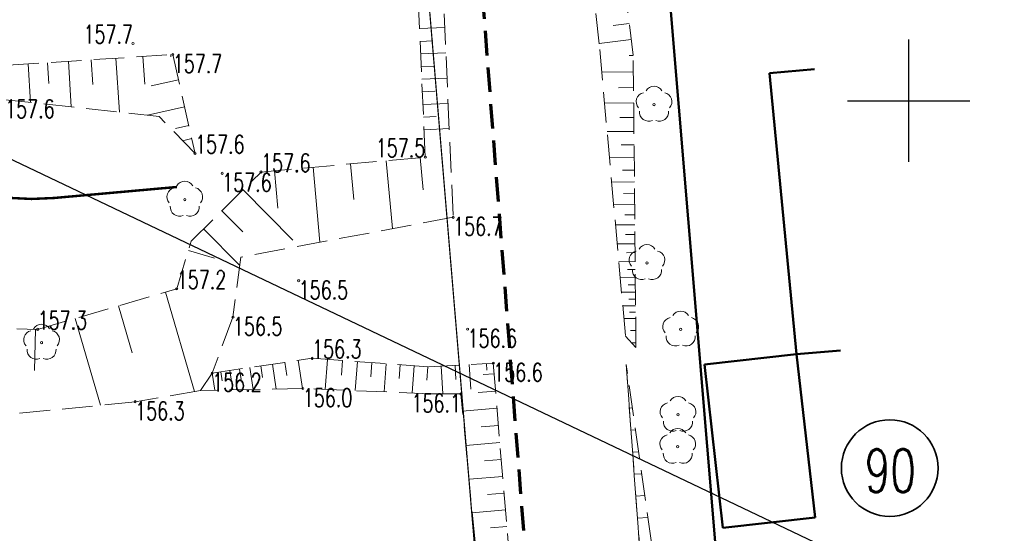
# Model space of a CAD drawing. Header units: metres. Extents: x 7493319 to 7493540, y 5986548 to 5986696.
# Tile 12 of 30: x 7493399 to 7493439, y 5986635 to 5986656. Entities that reach past the tile are written whole.
import ezdxf
from ezdxf.enums import TextEntityAlignment as Align

# ---------------------------------------------------------------- set-up
doc = ezdxf.new("R2010")
doc.units = ezdxf.units.M
doc.header["$MEASUREMENT"] = 0
for name, pattern in [('1', [0]), ('1_1', [0]), ('1_OTRK', [1.75, 1.25, -0.5]), ('1_OTRKG', [1.75, 1.25, -0.5]), ('2', [1.5, 1, -0.5]), ('2_EGBU_A', [0]), ('GDE', [0]), ('HIDDEN2', [4.7625, 3.175, -1.5875])]:
    doc.linetypes.add(name, pattern=pattern)
doc.layers.get('0').update_dxf_attribs({"color": 250, "linetype": 'CONTINUOUS', "lineweight": 100})
for name, color, linetype, lineweight in [('__IE_PZT_03', 7, 'CONTINUOUS', 25), ('_k_widok', 7, 'CONTINUOUS', 18), ('_k_zarys', 7, 'HIDDEN2', 20), ('_k_ściany', 7, 'CONTINUOUS', 35), ('DZIALKI_L_0', 2, '1', 35), ('DZIALKI_L_1', 2, '1', 50), ('EDZPD_L_0', 7, '1', 18), ('EDZTD_T_0', 7, 'CONTINUOUS', 25), ('EGBB_L_0', 250, '2_EGBU_A', 50), ('OTR_L_1', 7, '1_OTRK', 18), ('OTR_T_1', 7, 'CONTINUOUS', 18), ('OTZ_T_0', 250, 'CONTINUOUS', 18), ('SIATKA_L_0', 7, '1', 25)]:
    doc.layers.add(name, color=color, linetype=linetype, lineweight=lineweight)
doc.layers.add('ZASIEG_L_0', color=7, linetype='2', lineweight=70, true_color=0x2cd341)
doc.styles.get("Standard").update_dxf_attribs({"font": 'Simplex.SHX', "width": 0.75})

# ---------------------------------------------------------------- blocks, each defined once
blk = doc.blocks.new('2_OTRN')
at = {"linetype": 'Continuous'}
blk.add_circle((0, 0), 0.045, dxfattribs=at)
blk = doc.blocks.new('2_OTZL')
at = {"linetype": 'Continuous'}
blk.add_circle((0, 0), 0.045, dxfattribs=at)
for centre, start, end in [((-0.357, 0.116), 102.1445, 221.86), ((0, 0.375), 30.1401, 149.8599), ((0.357, 0.116), 318.14, 77.8555), ((-0.22, -0.303), 174.1482, 293.8542), ((0.22, -0.303), 246.1458, 5.8518)]:
    blk.add_arc(centre, 0.375, start, end, dxfattribs=at)
blk = doc.blocks.new('PZ')
at = {"layer": '_k_zarys', "ltscale": 0.25, "const_width": 0.1}
blk.add_lwpolyline([(-5, 10), (-10, 10, 0.414196), (-20, 0.001), (-20, -8, 0.414218), (-10, -18), (-4.951, -18)], format="xyb", dxfattribs=at)
blk = doc.blocks.new('dz_89')
at = {"layer": '_k_zarys', "color": 6, "ltscale": 0.7, "const_width": 0.05}
blk.add_lwpolyline([(6.603, 40.543), (6.603, 40.543), (68.502, 43.426), (72.464, -41.627), (50.081, -44.586), (41.261, -42.547), (32.734, -54.97), (26.769, -58.21), (-7.837, -62.869), (-10.81, -30.016), (5.084, -30.196), (5.148, -5.572), (5.752, 14.49), (6.603, 40.543), (6.603, 40.543)], dxfattribs=at)
at = {"layer": '_k_widok', "rotation": 2.995343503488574}
blk.add_blockref('PZ', (62.812, 35.405), dxfattribs=at)

msp = doc.modelspace()

# ---------------------------------------------------------------- linework, layer by layer
at = {"layer": 'DZIALKI_L_0', "linetype": '1'}
msp.add_circle((7493434.137, 5986637.663), 1.977, dxfattribs=at)
at = {"layer": 'EGBB_L_0', "linetype": '2_EGBU_A'}
for p, q in [((7493431.052, 5986653.987), (7493429.214, 5986653.819)), ((7493429.214, 5986653.819), (7493430.324, 5986642.329)), ((7493430.324, 5986642.329), (7493432.129, 5986642.47)), ((7493430.324, 5986642.329), (7493426.564, 5986641.899)), ((7493431.084, 5986635.639), (7493430.324, 5986642.329)), ((7493426.564, 5986641.899), (7493427.314, 5986635.219)), ((7493427.314, 5986635.219), (7493431.084, 5986635.639))]:
    msp.add_line(p, q, dxfattribs=at)
at = {"layer": 'SIATKA_L_0', "linetype": '1'}
for p, q in [((7493434.914, 5986650.199), (7493434.914, 5986655.199)), ((7493432.414, 5986652.699), (7493437.414, 5986652.699))]:
    msp.add_line(p, q, dxfattribs=at)

# ---------------------------------------------------------------- block references
at = {"layer": '_k_ściany', "rotation": 2.126854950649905}
msp.add_blockref('dz_89', (7493346.843, 5986629.826), dxfattribs=at)
at = {"layer": 'OTZ_T_0'}
for p in [(7493425.584, 5986643.339), (7493425.474, 5986639.849), (7493425.464, 5986638.539)]:
    msp.add_blockref('2_OTZL', p, dxfattribs=at)

# ---------------------------------------------------------------- texts
at = {"layer": 'EDZTD_T_0', "width": 0.7}
msp.add_text('90', height=1.75, dxfattribs=at).set_placement((7493433.106, 5986638.434), align=Align.TOP_LEFT)

# ---------------------------------------------------------------- next in the draw order: linework, layer by layer
at = {"layer": '__IE_PZT_03'}
msp.add_lwpolyline([(7493380.743, 5986658.63), (7493441.276, 5986629.769), (7493469.07, 5986629.769)], dxfattribs=at)
at = {"layer": 'DZIALKI_L_1', "linetype": '1'}
msp.add_line((7493428.844, 5986612.319), (7493422.166, 5986692.699), dxfattribs=at)
at = {"layer": 'EDZPD_L_0', "linetype": 'GDE', "lineweight": 18}
msp.add_line((7493428.844, 5986612.319), (7493422.166, 5986692.699), dxfattribs=at)
at = {"layer": 'OTR_L_1', "linetype": '1_OTRK'}
for p, q in [((7493421.124, 5986664.959), (7493422.274, 5986654.789)), ((7493415.754, 5986659.749), (7493416.274, 5986647.929)), ((7493422.274, 5986654.789), (7493423.324, 5986643.059)), ((7493404.244, 5986652.049), (7493397.944, 5986652.739)), ((7493405.714, 5986650.539), (7493404.244, 5986652.049)), ((7493416.274, 5986647.929), (7493407.594, 5986646.299)), ((7493407.594, 5986646.299), (7493407.264, 5986643.839)), ((7493407.264, 5986643.839), (7493406.414, 5986641.549)), ((7493423.324, 5986643.059), (7493423.754, 5986642.599)), ((7493427.094, 5986615.549), (7493423.354, 5986641.909)), ((7493423.354, 5986641.909), (7493425.324, 5986614.989)), ((7493405.934, 5986640.839), (7493406.414, 5986641.549)), ((7493406.414, 5986641.549), (7493405.934, 5986640.839)), ((7493410.124, 5986640.919), (7493405.934, 5986640.839)), ((7493415.314, 5986640.709), (7493410.124, 5986640.919)), ((7493405.934, 5986640.839), (7493403.264, 5986640.379)), ((7493416.594, 5986640.699), (7493415.314, 5986640.709)), ((7493417.664, 5986629.409), (7493416.594, 5986640.699)), ((7493403.264, 5986640.379), (7493393.474, 5986639.399))]:
    msp.add_line(p, q, dxfattribs=at)
at = {"layer": 'OTR_L_1', "linetype": '1_OTRKG'}
for p, q in [((7493415.134, 5986650.389), (7493414.724, 5986659.419)), ((7493423.644, 5986654.559), (7493423.414, 5986656.379)), ((7493398.074, 5986654.149), (7493404.804, 5986654.589)), ((7493404.804, 5986654.589), (7493405.714, 5986650.539)), ((7493423.754, 5986642.599), (7493423.644, 5986654.559)), ((7493408.414, 5986649.779), (7493415.134, 5986650.389)), ((7493405.554, 5986646.949), (7493408.414, 5986649.779)), ((7493404.964, 5986644.999), (7493405.554, 5986646.949)), ((7493399.274, 5986643.339), (7493404.964, 5986644.999)), ((7493394.924, 5986643.439), (7493399.274, 5986643.339)), ((7493406.414, 5986641.549), (7493410.504, 5986642.159)), ((7493410.504, 5986642.159), (7493415.264, 5986641.809)), ((7493415.264, 5986641.809), (7493417.914, 5986641.959)), ((7493417.914, 5986641.959), (7493418.944, 5986629.589)), ((7493425.324, 5986614.989), (7493423.354, 5986641.909))]:
    msp.add_line(p, q, dxfattribs=at)
at = {"layer": 'OTR_L_1', "linetype": '1_1'}
for p, q in [((7493423.48, 5986655.862), (7493422.826, 5986655.779)), ((7493414.896, 5986655.646), (7493415.933, 5986655.693)), ((7493414.919, 5986655.127), (7493415.438, 5986655.151)), ((7493423.563, 5986655.208), (7493422.246, 5986655.042)), ((7493404.723, 5986654.584), (7493404.729, 5986654.489)), ((7493414.943, 5986654.61), (7493415.979, 5986654.657)), ((7493423.645, 5986654.55), (7493423.475, 5986654.548)), ((7493398.883, 5986654.202), (7493398.987, 5986652.625)), ((7493399.672, 5986654.254), (7493399.728, 5986653.396)), ((7493400.53, 5986654.31), (7493400.652, 5986652.443)), ((7493401.463, 5986654.371), (7493401.53, 5986653.355)), ((7493402.479, 5986654.437), (7493402.624, 5986652.227)), ((7493403.584, 5986654.51), (7493403.659, 5986653.371)), ((7493414.966, 5986654.092), (7493415.484, 5986654.116)), ((7493423.651, 5986653.879), (7493422.357, 5986653.867)), ((7493405.037, 5986653.556), (7493403.924, 5986653.306)), ((7493414.99, 5986653.575), (7493416.024, 5986653.622)), ((7493415.013, 5986653.058), (7493415.53, 5986653.082)), ((7493423.657, 5986653.232), (7493423.036, 5986653.226)), ((7493415.037, 5986652.542), (7493416.07, 5986652.589)), ((7493423.662, 5986652.611), (7493422.47, 5986652.6)), ((7493405.287, 5986652.443), (7493403.768, 5986652.102)), ((7493415.06, 5986652.026), (7493415.576, 5986652.049)), ((7493423.668, 5986652.015), (7493423.096, 5986652.01)), ((7493405.457, 5986651.684), (7493404.919, 5986651.563)), ((7493415.084, 5986651.51), (7493416.115, 5986651.557)), ((7493423.673, 5986651.443), (7493422.575, 5986651.433)), ((7493405.578, 5986651.145), (7493405.206, 5986651.062)), ((7493405.699, 5986650.607), (7493405.658, 5986650.598)), ((7493423.678, 5986650.894), (7493423.151, 5986650.889)), ((7493412.076, 5986650.112), (7493412.209, 5986648.651)), ((7493413.536, 5986650.244), (7493413.789, 5986647.463)), ((7493414.927, 5986650.371), (7493415.048, 5986649.046)), ((7493423.683, 5986650.367), (7493422.671, 5986650.357)), ((7493408.961, 5986649.829), (7493409.1, 5986648.307)), ((7493410.542, 5986649.973), (7493410.821, 5986646.905)), ((7493423.688, 5986649.861), (7493423.202, 5986649.856)), ((7493423.692, 5986649.375), (7493422.76, 5986649.367)), ((7493407.676, 5986649.049), (7493409.71, 5986646.994)), ((7493423.696, 5986648.909), (7493423.249, 5986648.905)), ((7493406.815, 5986648.197), (7493407.667, 5986647.335)), ((7493423.701, 5986648.462), (7493422.842, 5986648.454)), ((7493423.705, 5986648.032), (7493423.292, 5986648.028)), ((7493406.065, 5986647.455), (7493407.548, 5986645.956)), ((7493423.708, 5986647.62), (7493422.917, 5986647.613)), ((7493423.712, 5986647.224), (7493423.332, 5986647.221)), ((7493405.44, 5986646.571), (7493406.506, 5986646.249)), ((7493423.715, 5986646.844), (7493422.986, 5986646.838)), ((7493423.722, 5986646.13), (7493423.05, 5986646.124)), ((7493423.719, 5986646.48), (7493423.369, 5986646.477)), ((7493423.725, 5986645.794), (7493423.403, 5986645.791)), ((7493423.728, 5986645.472), (7493423.109, 5986645.466)), ((7493423.731, 5986645.162), (7493423.434, 5986645.159)), ((7493404.507, 5986644.866), (7493405.694, 5986640.798)), ((7493423.734, 5986644.865), (7493423.163, 5986644.86)), ((7493423.736, 5986644.58), (7493423.463, 5986644.577)), ((7493402.583, 5986644.305), (7493403.144, 5986642.38)), ((7493423.739, 5986644.306), (7493423.213, 5986644.301)), ((7493400.808, 5986643.787), (7493401.843, 5986640.237)), ((7493423.744, 5986643.791), (7493423.259, 5986643.787)), ((7493423.741, 5986644.043), (7493423.489, 5986644.041)), ((7493399.182, 5986643.342), (7493399.143, 5986641.652)), ((7493423.748, 5986643.291), (7493423.526, 5986643.289)), ((7493423.753, 5986642.791), (7493423.577, 5986642.79)), ((7493409.934, 5986642.074), (7493410.106, 5986640.919)), ((7493410.511, 5986642.159), (7493410.507, 5986642.098)), ((7493411.135, 5986642.113), (7493411.044, 5986640.882)), ((7493411.75, 5986642.068), (7493411.706, 5986641.463)), ((7493407.136, 5986641.657), (7493407.254, 5986640.865)), ((7493407.532, 5986641.716), (7493407.595, 5986641.294)), ((7493407.954, 5986641.779), (7493408.088, 5986640.881)), ((7493408.403, 5986641.846), (7493408.475, 5986641.368)), ((7493408.882, 5986641.917), (7493409.034, 5986640.899)), ((7493409.391, 5986641.993), (7493409.472, 5986641.451)), ((7493412.355, 5986642.023), (7493412.268, 5986640.833)), ((7493412.951, 5986641.98), (7493412.908, 5986641.394)), ((7493413.536, 5986641.937), (7493413.452, 5986640.785)), ((7493414.112, 5986641.894), (7493414.07, 5986641.328)), ((7493414.678, 5986641.853), (7493414.597, 5986640.739)), ((7493415.236, 5986641.812), (7493415.195, 5986641.264)), ((7493415.784, 5986641.839), (7493415.848, 5986640.705)), ((7493416.351, 5986641.871), (7493416.384, 5986641.286)), ((7493416.936, 5986641.904), (7493416.993, 5986640.899)), ((7493417.643, 5986641.944), (7493417.659, 5986641.666)), ((7493406.414, 5986641.549), (7493406.519, 5986640.851)), ((7493406.764, 5986641.602), (7493406.819, 5986641.23)), ((7493417.951, 5986641.524), (7493417.504, 5986641.487)), ((7493423.42, 5986641.015), (7493423.481, 5986641.02)), ((7493418.01, 5986640.818), (7493417.303, 5986640.759)), ((7493418.068, 5986640.112), (7493416.661, 5986639.994)), ((7493423.486, 5986640.114), (7493423.608, 5986640.123)), ((7493418.127, 5986639.408), (7493417.427, 5986639.35)), ((7493423.552, 5986639.214), (7493423.735, 5986639.227)), ((7493418.185, 5986638.708), (7493416.794, 5986638.593)), ((7493423.618, 5986638.313), (7493423.862, 5986638.331)), ((7493418.243, 5986638.013), (7493417.552, 5986637.955)), ((7493418.301, 5986637.321), (7493416.925, 5986637.207)), ((7493423.684, 5986637.412), (7493423.989, 5986637.435)), ((7493418.358, 5986636.634), (7493417.674, 5986636.577)), ((7493423.749, 5986636.512), (7493424.117, 5986636.539)), ((7493418.415, 5986635.95), (7493417.055, 5986635.837)), ((7493423.815, 5986635.611), (7493424.244, 5986635.642)), ((7493418.471, 5986635.27), (7493417.796, 5986635.214))]:
    msp.add_line(p, q, dxfattribs=at)
at = {"layer": 'ZASIEG_L_0', "linetype": '2'}
msp.add_line((7493423.404, 5986579.774), (7493415.426, 5986683.813), dxfattribs=at)

# ---------------------------------------------------------------- next in the draw order: block references
at = {"layer": 'OTR_T_1'}
for p in [(7493403.174, 5986655.039), (7493404.804, 5986654.589), (7493405.714, 5986650.539), (7493415.134, 5986650.389), (7493406.824, 5986649.729), (7493408.414, 5986649.779), (7493416.274, 5986647.929), (7493409.954, 5986645.329), (7493404.964, 5986644.999), (7493407.264, 5986643.839), (7493399.274, 5986643.339), (7493416.864, 5986643.349), (7493410.504, 5986642.159), (7493417.914, 5986641.959), (7493406.414, 5986641.549), (7493410.124, 5986640.919), (7493416.594, 5986640.699), (7493403.264, 5986640.379)]:
    msp.add_blockref('2_OTRN', p, dxfattribs=at)
at = {"layer": 'OTZ_T_0'}
for p in [(7493424.494, 5986652.539), (7493405.294, 5986648.649), (7493424.204, 5986646.059), (7493399.434, 5986642.799)]:
    msp.add_blockref('2_OTZL', p, dxfattribs=at)

# ---------------------------------------------------------------- next in the draw order: texts
at = {"layer": 'OTR_T_1', "lineweight": 9, "width": 0.7}
for s, p in [('157.7', (7493403.174, 5986655.039)), ('157.5', (7493415.134, 5986650.389))]:
    msp.add_text(s, height=0.75, dxfattribs=at).set_placement(p, align=Align.RIGHT)
for s, p in [('157.7', (7493404.804, 5986654.589)), ('157.6', (7493397.944, 5986652.739)), ('157.6', (7493406.824, 5986649.729)), ('156.7', (7493416.274, 5986647.929)), ('156.5', (7493409.954, 5986645.329)), ('156.5', (7493407.264, 5986643.839)), ('156.6', (7493416.864, 5986643.349)), ('156.6', (7493417.914, 5986641.959)), ('156.2', (7493406.414, 5986641.549)), ('156.0', (7493410.124, 5986640.919)), ('156.3', (7493403.264, 5986640.379))]:
    msp.add_text(s, height=0.75, dxfattribs=at).set_placement(p, align=Align.TOP_LEFT)
for s, p in [('157.6', (7493405.714, 5986650.539)), ('157.6', (7493408.414, 5986649.779)), ('157.2', (7493404.964, 5986644.999)), ('157.3', (7493399.274, 5986643.339)), ('156.3', (7493410.504, 5986642.159))]:
    msp.add_text(s, height=0.75, dxfattribs=at).set_placement(p)
msp.add_text('156.1', height=0.75, dxfattribs=at).set_placement((7493416.594, 5986640.699), align=Align.TOP_RIGHT)

doc.saveas('drawing.dxf')
